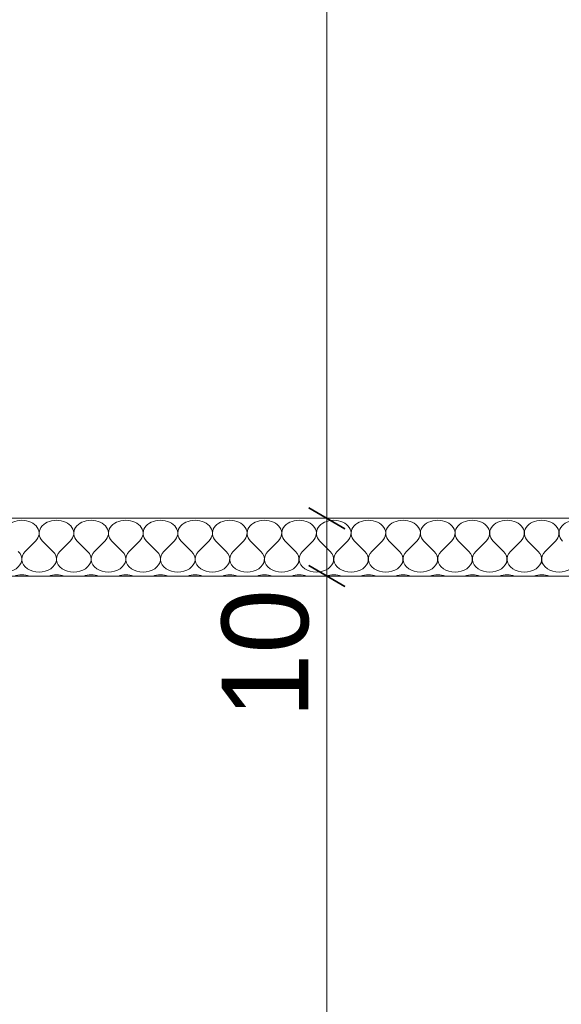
# Model space of a CAD drawing. Header units: millimetres. Extents: x 100377 to 152816, y -1988 to 13902.
# Tile 43 of 58: x 135715 to 136653, y 5176 to 6880. Entities that reach past the tile are written whole.
import ezdxf

# ---------------------------------------------------------------- set-up
doc = ezdxf.new("R2010")
doc.units = ezdxf.units.MM
doc.header["$MEASUREMENT"] = 0
for name, color, linetype, lineweight in [('Nowe_0_Nr_pióra__1', 7, 'Continuous', 13), ('Nowe_299-A Wymiary Opisy_Nr_pióra__1', 7, 'Continuous', 13), ('Nowe_299-A Wymiary Opisy_Nr_pióra__21', 7, 'Continuous', 25), ('Nowe_810-G Ogólne_Nr_pióra__1', 7, 'Continuous', 13)]:
    doc.layers.add(name, color=color, linetype=linetype, lineweight=lineweight)
doc.layers.add('Nowe_299-A Wymiary Opisy', color=7, linetype='Continuous')
doc.styles.add('STYL_AUTOMATYCZNY_1', font='txt')
doc.dimstyles.new('STYL_AUTOMATYCZNY__1', dxfattribs={"dimtxt": 200, "dimasz": 47.5, "dimexe": 0.18, "dimexo": 300, "dimgap": 0.09, "dimtad": 1, "dimdec": 0, "dimlfac": 0.1, "dimzin": 0, "dimdsep": 46, "dimtxsty": 'STYL_AUTOMATYCZNY_1', "dimblk": 'ARROWHEAD_2', "dimblk1": 'ARROWHEAD_2', "dimblk2": 'ARROWHEAD_2', "dimcen": 0.09, "dimclrd": 7, "dimclre": 7, "dimclrt": 7, "dimadec": 1, "dimazin": 0, "dimtfac": 1, "dimtdec": 4, "dimtmove": 0, "dimatfit": 3, "dimfxl": 0, "dimtolj": 1, "dimtzin": 0, "dimarcsym": 0})
doc.dimstyles.new('STYL_AUTOMATYCZNY__4', dxfattribs={"dimtxt": 150, "dimasz": 47.5, "dimexe": 0.18, "dimexo": 300, "dimgap": 0.09, "dimtad": 1, "dimdec": 0, "dimlfac": 0.1, "dimzin": 0, "dimdsep": 46, "dimtxsty": 'STYL_AUTOMATYCZNY_1', "dimblk": 'ARROWHEAD_2', "dimblk1": 'ARROWHEAD_2', "dimblk2": 'ARROWHEAD_2', "dimcen": 0.09, "dimclrd": 7, "dimclre": 7, "dimclrt": 7, "dimadec": 1, "dimazin": 0, "dimtfac": 1, "dimtdec": 4, "dimtmove": 0, "dimatfit": 3, "dimfxl": 0, "dimtolj": 1, "dimtzin": 0, "dimarcsym": 0})

# ---------------------------------------------------------------- blocks, each defined once
blk = doc.blocks.new('*X16')
at = {"layer": 'Nowe_0_Nr_pióra__1', "color": 7, "linetype": 'Continuous', "lineweight": 13}
for p, q in [((135724.8, 5959.7), (135742.8, 5977.6)), ((135772.8, 5959.7), (135754.8, 5977.6)), ((135784.8, 5959.7), (135802.8, 5977.6)), ((135832.8, 5959.7), (135814.8, 5977.6)), ((135844.8, 5959.7), (135862.8, 5977.6)), ((135892.8, 5959.7), (135874.8, 5977.6)), ((135904.8, 5959.7), (135922.8, 5977.6)), ((135952.8, 5959.7), (135934.8, 5977.6)), ((135964.8, 5959.7), (135982.8, 5977.6)), ((136012.8, 5959.7), (135994.8, 5977.6)), ((136024.8, 5959.7), (136042.8, 5977.6)), ((136072.8, 5959.7), (136054.8, 5977.6)), ((136084.8, 5959.7), (136102.8, 5977.6)), ((136132.8, 5959.7), (136114.8, 5977.6)), ((136144.8, 5959.7), (136162.8, 5977.6)), ((136192.8, 5959.7), (136174.8, 5977.6)), ((136204.8, 5959.7), (136222.8, 5977.6)), ((136252.8, 5959.7), (136234.8, 5977.6)), ((136264.8, 5959.7), (136282.8, 5977.6)), ((136312.8, 5959.7), (136294.8, 5977.6)), ((136324.8, 5959.7), (136342.8, 5977.6)), ((136372.8, 5959.7), (136354.8, 5977.6)), ((136384.8, 5959.7), (136402.8, 5977.6)), ((136432.8, 5959.7), (136414.8, 5977.6)), ((136444.8, 5959.7), (136462.8, 5977.6)), ((136492.8, 5959.7), (136474.8, 5977.6)), ((136504.8, 5959.7), (136522.8, 5977.6)), ((136552.8, 5959.7), (136534.8, 5977.6)), ((136564.8, 5959.7), (136582.8, 5977.6)), ((136612.8, 5959.7), (136594.8, 5977.6)), ((136624.8, 5959.7), (136642.8, 5977.6))]:
    blk.add_line(p, q, dxfattribs=at)
for centre, start_param, end_param in [((135718.8, 5991.1), 1.570796, 3.785094), ((135718.8, 5991.1), 5.639684, 7.853982), ((135778.8, 5991.1), 1.570796, 3.785094), ((135778.8, 5991.1), 5.639684, 7.853982), ((135838.8, 5991.1), 1.570796, 3.785094), ((135838.8, 5991.1), 5.639684, 7.853982), ((135898.8, 5991.1), 1.570796, 3.785094), ((135898.8, 5991.1), 5.639684, 7.853982), ((135958.8, 5991.1), 1.570796, 3.785094), ((135958.8, 5991.1), 5.639684, 7.853982), ((136018.8, 5991.1), 1.570796, 3.785094), ((136018.8, 5991.1), 5.639684, 7.853982), ((136078.8, 5991.1), 1.570796, 3.785094), ((136078.8, 5991.1), 5.639684, 7.853982), ((136138.8, 5991.1), 1.570796, 3.785094), ((136138.8, 5991.1), 5.639684, 7.853982), ((136198.8, 5991.1), 1.570796, 3.785094), ((136198.8, 5991.1), 5.639684, 7.853982), ((136258.8, 5991.1), 1.570796, 3.785094), ((136258.8, 5991.1), 5.639684, 7.853982), ((136318.8, 5991.1), 1.570796, 3.785094), ((136318.8, 5991.1), 5.639684, 7.853982), ((136378.8, 5991.1), 1.570796, 3.785094), ((136378.8, 5991.1), 5.639684, 7.853982), ((136438.8, 5991.1), 1.570796, 3.785094), ((136438.8, 5991.1), 5.639684, 7.853982), ((136498.8, 5991.1), 1.570796, 3.785094), ((136498.8, 5991.1), 5.639684, 7.853982), ((136558.8, 5991.1), 1.570796, 3.785094), ((136558.8, 5991.1), 5.639684, 7.853982), ((136618.8, 5991.1), 1.570796, 3.785094), ((136618.8, 5991.1), 5.639684, 7.853982), ((136678.8, 5991.1), 1.570796, 3.785094), ((135688.8, 5946.3), 2.498092, 6.926686), ((135748.8, 5946.3), 2.498092, 6.926686), ((135808.8, 5946.3), 2.498092, 6.926686), ((135868.8, 5946.3), 2.498092, 6.926686), ((135928.8, 5946.3), 2.498092, 6.926686), ((135988.8, 5946.3), 2.498092, 6.926686), ((136048.8, 5946.3), 2.498092, 6.926686), ((136108.8, 5946.3), 2.498092, 6.926686), ((136168.8, 5946.3), 2.498092, 6.926686), ((136228.8, 5946.3), 2.498092, 6.926686), ((136288.8, 5946.3), 2.498092, 6.926686), ((136348.8, 5946.3), 2.498092, 6.926686), ((136408.8, 5946.3), 2.498092, 6.926686), ((136468.8, 5946.3), 2.498092, 6.926686), ((136528.8, 5946.3), 2.498092, 6.926686), ((136588.8, 5946.3), 2.498092, 6.926686), ((136648.8, 5946.3), 2.498092, 6.926686), ((135718.8, 5897), 1.570796, 2.032479), ((135718.8, 5897), 1.109114, 1.570796), ((135778.8, 5897), 1.570796, 2.032479), ((135778.8, 5897), 1.109114, 1.570796), ((135838.8, 5897), 1.570796, 2.032479), ((135838.8, 5897), 1.109114, 1.570796), ((135898.8, 5897), 1.570796, 2.032479), ((135898.8, 5897), 1.109114, 1.570796), ((135958.8, 5897), 1.570796, 2.032479), ((135958.8, 5897), 1.109114, 1.570796), ((136018.8, 5897), 1.570796, 2.032479), ((136018.8, 5897), 1.109114, 1.570796), ((136078.8, 5897), 1.570796, 2.032479), ((136078.8, 5897), 1.109114, 1.570796), ((136138.8, 5897), 1.570796, 2.032479), ((136138.8, 5897), 1.109114, 1.570796), ((136198.8, 5897), 1.570796, 2.032479), ((136198.8, 5897), 1.109114, 1.570796), ((136258.8, 5897), 1.570796, 2.032479), ((136258.8, 5897), 1.109114, 1.570796), ((136318.8, 5897), 1.570796, 2.032479), ((136318.8, 5897), 1.109114, 1.570796), ((136378.8, 5897), 1.570796, 2.032479), ((136378.8, 5897), 1.109114, 1.570796), ((136438.8, 5897), 1.570796, 2.032479), ((136438.8, 5897), 1.109114, 1.570796), ((136498.8, 5897), 1.570796, 2.032479), ((136498.8, 5897), 1.109114, 1.570796), ((136558.8, 5897), 1.570796, 2.032479), ((136558.8, 5897), 1.109114, 1.570796), ((136618.8, 5897), 1.570796, 2.032479), ((136618.8, 5897), 1.109114, 1.570796)]:
    blk.add_ellipse(centre, major_axis=(30, 0), ratio=0.746596, start_param=start_param, end_param=end_param, dxfattribs=at)
blk = doc.blocks.new('Wypełnienie_8_1', base_point=(0, 0))
at = {"layer": 'Nowe_0_Nr_pióra__1', "color": 7, "linetype": 'Continuous', "lineweight": 13, "flags": 128}
blk.add_lwpolyline([(132716.2, 6017), (132716.2, 5917), (137260.4, 5917), (137260.4, 6017)], close=True, dxfattribs=at)
at = {"layer": 'Nowe_0_Nr_pióra__1', "color": 7, "linetype": 'Continuous', "lineweight": 13}
blk.add_blockref('*X16', (0, 0), dxfattribs=at)
blk = doc.blocks.new('*D167')
at = {"layer": 'Nowe_299-A Wymiary Opisy_Nr_pióra__1', "color": 7, "linetype": 'Continuous', "lineweight": 13}
for p, q in [((136246.9, 11837), (136246.9, 11867.6)), ((136293.8, 11837), (136200.1, 11837)), ((136246.9, 6017), (136246.9, 11837)), ((136339.6, 6017), (136200.1, 6017)), ((136246.9, 5986.5), (136246.9, 6017))]:
    blk.add_line(p, q, dxfattribs=at)
at = {"layer": 'Nowe_299-A Wymiary Opisy_Nr_pióra__21', "color": 7, "linetype": 'Continuous', "lineweight": 25}
for p, q in [((136278.2, 11819), (136215.7, 11855.1)), ((136215.7, 6035.1), (136278.2, 5999))]:
    blk.add_line(p, q, dxfattribs=at)
at = {"layer": 'Nowe_299-A Wymiary Opisy_Nr_pióra__1', "color": 7, "lineweight": 13, "insert": (136206.9, 8699.4), "char_height": 200, "attachment_point": 7, "rotation": 90, "style": 'STYL_AUTOMATYCZNY_1'}
blk.add_mtext('{\\A1;582}', dxfattribs=at)
blk = doc.blocks.new('ARROWHEAD_2')
at = {"color": 0, "linetype": 'Continuous', "lineweight": 0}
for p, q in [((-0.378, -0.655), (0.378, 0.655)), ((0, 0), (-1, 0))]:
    blk.add_line(p, q, dxfattribs=at)
blk = doc.blocks.new('*D169')
at = {"layer": 'Nowe_299-A Wymiary Opisy_Nr_pióra__1', "color": 7, "linetype": 'Continuous', "lineweight": 13}
for p, q in [((136246.9, 5917), (136246.9, 5947.6)), ((136293.8, 5917), (136200.1, 5917)), ((136246.9, 3127), (136246.9, 5917)), ((136293.8, 3127), (136200.1, 3127)), ((136246.9, 3096.5), (136246.9, 3127))]:
    blk.add_line(p, q, dxfattribs=at)
at = {"layer": 'Nowe_299-A Wymiary Opisy_Nr_pióra__21', "color": 7, "linetype": 'Continuous', "lineweight": 25}
for p, q in [((136278.2, 5899), (136215.7, 5935.1)), ((136215.7, 3145.1), (136278.2, 3109))]:
    blk.add_line(p, q, dxfattribs=at)
at = {"layer": 'Nowe_299-A Wymiary Opisy_Nr_pióra__1', "color": 7, "lineweight": 13, "insert": (136206.9, 4294.4), "char_height": 200, "attachment_point": 7, "rotation": 90, "style": 'STYL_AUTOMATYCZNY_1'}
blk.add_mtext('{\\A1;279}', dxfattribs=at)
blk = doc.blocks.new('*D170')
at = {"layer": 'Nowe_299-A Wymiary Opisy_Nr_pióra__1', "color": 7, "linetype": 'Continuous', "lineweight": 13}
for p, q in [((136246.9, 6017), (136246.9, 6047.6)), ((136293.8, 6017), (136200.1, 6017)), ((136246.9, 5917), (136246.9, 6017)), ((136293.8, 5917), (136200.1, 5917)), ((136246.9, 5886.5), (136246.9, 5917))]:
    blk.add_line(p, q, dxfattribs=at)
at = {"layer": 'Nowe_299-A Wymiary Opisy_Nr_pióra__21', "color": 7, "linetype": 'Continuous', "lineweight": 25}
for p, q in [((136278.2, 5999), (136215.7, 6035.1)), ((136215.7, 5935.1), (136278.2, 5899))]:
    blk.add_line(p, q, dxfattribs=at)
at = {"layer": 'Nowe_299-A Wymiary Opisy_Nr_pióra__1', "color": 7, "lineweight": 13, "insert": (136216.9, 5671.3), "char_height": 150, "attachment_point": 7, "rotation": 90, "style": 'STYL_AUTOMATYCZNY_1'}
blk.add_mtext('{\\A1;10}', dxfattribs=at)

msp = doc.modelspace()

# ---------------------------------------------------------------- linework, layer by layer
at = {"layer": 'Nowe_810-G Ogólne_Nr_pióra__1', "color": 7, "linetype": 'Continuous', "lineweight": 13}
msp.add_lwpolyline([(132716.2, 5917), (137260.4, 5917)], dxfattribs=at)

# ---------------------------------------------------------------- block references
at = {"layer": 'Nowe_0_Nr_pióra__1', "color": 7, "linetype": 'Continuous', "lineweight": 13}
msp.add_blockref('Wypełnienie_8_1', (0, 0), dxfattribs=at)

# ---------------------------------------------------------------- dimensions: what is measured, and where the dimension line sits
at = {"layer": 'Nowe_299-A Wymiary Opisy', "color": 7, "linetype": 'Continuous', "lineweight": 13}
for base, p1, p2, dimstyle, picture, middle in [((136246.9, 11837), (136639.6, 6017), (136459.8, 11837), 'STYL_AUTOMATYCZNY__1', '*D167', (136106.9, 8928.1)), ((136246.9, 6017), (136201.1, 5917), (136185.1, 6017), 'STYL_AUTOMATYCZNY__4', '*D170', (136141.9, 5785.7)), ((136246.9, 5917), (136093.3, 3127), (136139.3, 5917), 'STYL_AUTOMATYCZNY__1', '*D169', (136106.9, 4523.1))]:
    dim = msp.add_linear_dim(base=base, p1=p1, p2=p2, angle=90, dimstyle=dimstyle, dxfattribs=at)
    dim.commit()
    dim.dimension.update_dxf_attribs({"geometry": picture, "text_midpoint": middle, "dimtype": 160, "text_rotation": 90})

doc.saveas('drawing.dxf')
